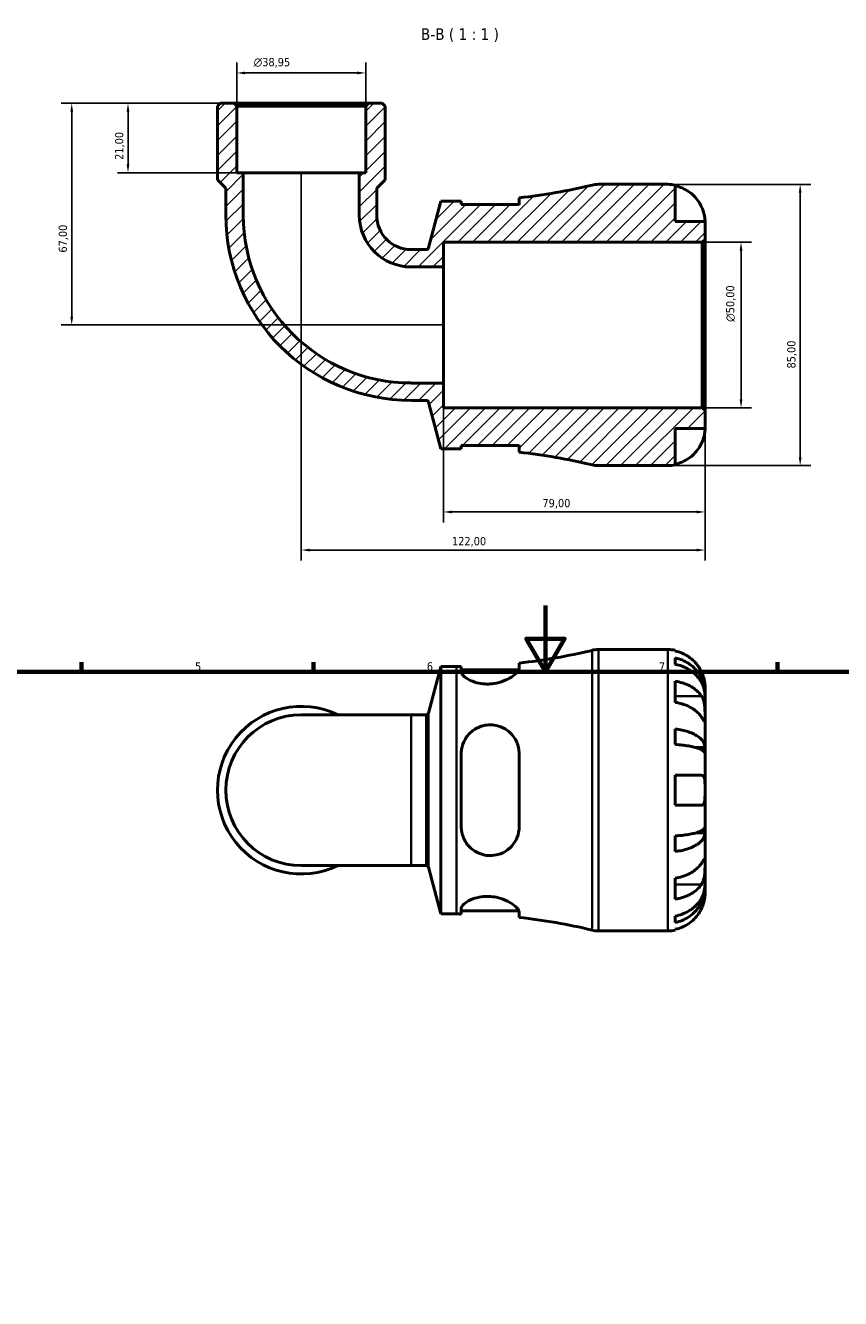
# Model space of a CAD drawing. Header units: millimetres. Extents: x 0 to 902, y 0 to 769.
# Tile 4 of 6: x 263 to 510, y 385 to 769. Entities that reach past the tile are written whole.
import ezdxf

# ---------------------------------------------------------------- set-up
doc = ezdxf.new("R2010")
doc.units = ezdxf.units.MM
for name, color, linetype, lineweight in [('Border (ISO)', 7, 'Continuous', 70), ('Dimension (ISO)', 7, 'Continuous', 25), ('Hatch (ISO)', 7, 'Continuous', 18), ('Symbol (ISO)', 7, 'Continuous', 25), ('Visible (ISO)', 7, 'Continuous', 50), ('Visible Narrow (ISO)', 7, 'Continuous', 35)]:
    doc.layers.add(name, color=color, linetype=linetype, lineweight=lineweight)
doc.styles.add('Label Text (ISO)', font='tahoma.ttf')
doc.styles.add('Note Text (ISO)', font='tahoma.ttf')
doc.dimstyles.new('Default (ISO)', dxfattribs={"dimtxt": 2.5, "dimasz": 2.5, "dimexe": 3.175, "dimexo": 0, "dimgap": 0.762, "dimtad": 1, "dimrnd": 1e-08, "dimzin": 0, "dimtxsty": 'Note Text (ISO)', "dimcen": 0.09, "dimdle": 10, "dimclrd": 256, "dimclre": 256, "dimclrt": 232, "dimazin": 0, "dimtfac": 1.40208, "dimtmove": 0, "dimatfit": 3, "dimfxl": 1, "dimtolj": 1, "dimtzin": 0, "dimlwd": -1, "dimlwe": -1, "dimarcsym": 0})

# ---------------------------------------------------------------- blocks, each defined once
blk = doc.blocks.new('Borders Default Border')
at = {"layer": 'Border (ISO)'}
for p, q in [((280.33, 574), (280.33, 576.9)), ((350.42, 574), (350.42, 576.9)), ((490.58, 574), (490.58, 576.9))]:
    blk.add_line(p, q, dxfattribs=at)
at = {"layer": 'Border (ISO)', "flags": 128}
for points in [[(420.5, 594), (420.5, 574), (414.73, 584), (426.27, 584), (420.5, 574)], [(20, 20), (20, 574), (821, 574), (821, 20), (20, 20)]]:
    blk.add_lwpolyline(points, dxfattribs=at)
at = {"layer": 'Border (ISO)', "color": 232, "true_color": 0xca0064, "char_height": 2.5, "attachment_point": 7, "style": 'Note Text (ISO)'}
for s, insert in [('5', (314.64, 574.35)), ('6', (384.66, 574.35)), ('7', (454.77, 574.4))]:
    blk.add_mtext(s, dxfattribs=dict(at, insert=insert))
blk = doc.blocks.new('*D7')
at = {"layer": 'Defpoints', "color": 0, "transparency": 16777216}
for p in [(326.4, 745.8), (294.37, 724.8), (329.2, 724.8)]:
    blk.add_point(p, dxfattribs=at)
at = {"layer": 'Dimension (ISO)', "transparency": 16777216}
for p, q in [((326.4, 745.8), (291.2, 745.8)), ((294.37, 743.3), (294.37, 727.3)), ((329.2, 724.8), (291.2, 724.8))]:
    blk.add_line(p, q, dxfattribs=at)
for points in [[(293.96, 743.3), (294.79, 743.3), (294.37, 745.8)], [(293.96, 727.3), (294.79, 727.3), (294.37, 724.8)]]:
    blk.add_solid(points, dxfattribs=at)
at = {"layer": 'Dimension (ISO)', "color": 232, "true_color": 0xca0064, "transparency": 16777216, "insert": (290.44, 728.69), "char_height": 2.5, "attachment_point": 1, "rotation": 90, "style": 'Note Text (ISO)'}
blk.add_mtext('\\A1;21,00', dxfattribs=at)
blk = doc.blocks.new('*D8')
at = {"layer": 'Defpoints', "color": 0, "transparency": 16777216}
for p in [(326.4, 745.8), (277.37, 678.8), (389.73, 678.8)]:
    blk.add_point(p, dxfattribs=at)
at = {"layer": 'Dimension (ISO)', "transparency": 16777216}
for p, q in [((326.4, 745.8), (274.19, 745.8)), ((277.37, 743.3), (277.37, 681.3)), ((389.73, 678.8), (274.19, 678.8))]:
    blk.add_line(p, q, dxfattribs=at)
for points in [[(276.95, 743.3), (277.78, 743.3), (277.37, 745.8)], [(276.95, 681.3), (277.78, 681.3), (277.37, 678.8)]]:
    blk.add_solid(points, dxfattribs=at)
at = {"layer": 'Dimension (ISO)', "color": 232, "true_color": 0xca0064, "transparency": 16777216, "insert": (273.43, 700.67), "char_height": 2.5, "attachment_point": 1, "rotation": 90, "style": 'Note Text (ISO)'}
blk.add_mtext('\\A1;67,00', dxfattribs=at)
blk = doc.blocks.new('*D9')
at = {"layer": 'Defpoints', "color": 0, "transparency": 16777216}
for p in [(467.88, 703.8), (479.6, 703.8), (467.88, 653.8)]:
    blk.add_point(p, dxfattribs=at)
at = {"layer": 'Dimension (ISO)', "transparency": 16777216}
for p, q in [((467.88, 703.8), (482.77, 703.8)), ((479.6, 656.3), (479.6, 701.3)), ((467.88, 653.8), (482.77, 653.8))]:
    blk.add_line(p, q, dxfattribs=at)
for points in [[(479.18, 701.3), (480.02, 701.3), (479.6, 703.8)], [(479.18, 656.3), (480.02, 656.3), (479.6, 653.8)]]:
    blk.add_solid(points, dxfattribs=at)
at = {"layer": 'Dimension (ISO)', "color": 232, "true_color": 0xca0064, "transparency": 16777216, "insert": (475.07, 679.75), "char_height": 2.5, "attachment_point": 1, "rotation": 90, "style": 'Note Text (ISO)'}
blk.add_mtext('\\A1;\\fAIGDT|b0|i0;\\H2.5000;\\ln\\fTahoma|b0|i0;\\H2.5000;50,00', dxfattribs=at)
blk = doc.blocks.new('*D10')
at = {"layer": 'Defpoints', "color": 0, "transparency": 16777216}
for p in [(457.48, 721.3), (457.48, 636.3), (497.48, 636.3)]:
    blk.add_point(p, dxfattribs=at)
at = {"layer": 'Dimension (ISO)', "transparency": 16777216}
for p, q in [((457.48, 721.3), (500.65, 721.3)), ((497.48, 718.8), (497.48, 638.8)), ((457.48, 636.3), (500.65, 636.3))]:
    blk.add_line(p, q, dxfattribs=at)
for points in [[(497.06, 718.8), (497.89, 718.8), (497.48, 721.3)], [(497.06, 638.8), (497.89, 638.8), (497.48, 636.3)]]:
    blk.add_solid(points, dxfattribs=at)
at = {"layer": 'Dimension (ISO)', "color": 232, "true_color": 0xca0064, "transparency": 16777216, "insert": (493.54, 665.66), "char_height": 2.5, "attachment_point": 1, "rotation": 90, "style": 'Note Text (ISO)'}
blk.add_mtext('\\A1;85,00', dxfattribs=at)
blk = doc.blocks.new('*D11')
at = {"layer": 'Defpoints', "color": 0, "transparency": 16777216}
for p in [(346.73, 724.8), (468.73, 652.95), (346.73, 610.8)]:
    blk.add_point(p, dxfattribs=at)
at = {"layer": 'Dimension (ISO)', "transparency": 16777216}
for p, q in [((346.73, 724.8), (346.73, 607.63)), ((468.73, 652.95), (468.73, 607.63)), ((466.23, 610.8), (349.23, 610.8))]:
    blk.add_line(p, q, dxfattribs=at)
for points in [[(349.23, 611.22), (349.23, 610.39), (346.73, 610.8)], [(466.23, 611.22), (466.23, 610.39), (468.73, 610.8)]]:
    blk.add_solid(points, dxfattribs=at)
at = {"layer": 'Dimension (ISO)', "color": 232, "true_color": 0xca0064, "transparency": 16777216, "insert": (392.27, 614.74), "char_height": 2.5, "attachment_point": 1, "style": 'Note Text (ISO)'}
blk.add_mtext('\\A1;122,00', dxfattribs=at)
blk = doc.blocks.new('*D12')
at = {"layer": 'Defpoints', "color": 0, "transparency": 16777216}
for p in [(389.73, 661.27), (468.73, 652.95), (389.73, 622.31)]:
    blk.add_point(p, dxfattribs=at)
at = {"layer": 'Dimension (ISO)', "transparency": 16777216}
for p, q in [((389.73, 661.27), (389.73, 619.13)), ((468.73, 652.95), (468.73, 619.13)), ((466.23, 622.31), (392.23, 622.31))]:
    blk.add_line(p, q, dxfattribs=at)
for points in [[(392.23, 622.73), (392.23, 621.89), (389.73, 622.31)], [(466.23, 622.73), (466.23, 621.89), (468.73, 622.31)]]:
    blk.add_solid(points, dxfattribs=at)
at = {"layer": 'Dimension (ISO)', "color": 232, "true_color": 0xca0064, "transparency": 16777216, "insert": (419.6, 626.24), "char_height": 2.5, "attachment_point": 1, "style": 'Note Text (ISO)'}
blk.add_mtext('\\A1;79,00', dxfattribs=at)
blk = doc.blocks.new('*D13')
at = {"layer": 'Defpoints', "color": 0, "transparency": 16777216}
for p in [(327.25, 754.95), (327.25, 744.95), (366.2, 744.95)]:
    blk.add_point(p, dxfattribs=at)
at = {"layer": 'Dimension (ISO)', "transparency": 16777216}
for p, q in [((327.25, 744.95), (327.25, 758.13)), ((366.2, 744.95), (366.2, 758.13)), ((363.7, 754.95), (329.75, 754.95))]:
    blk.add_line(p, q, dxfattribs=at)
for points in [[(329.75, 755.37), (329.75, 754.54), (327.25, 754.95)], [(363.7, 755.37), (363.7, 754.54), (366.2, 754.95)]]:
    blk.add_solid(points, dxfattribs=at)
at = {"layer": 'Dimension (ISO)', "color": 232, "true_color": 0xca0064, "transparency": 16777216, "insert": (332.34, 759.48), "char_height": 2.5, "attachment_point": 1, "style": 'Note Text (ISO)'}
blk.add_mtext('\\A1;\\fAIGDT|b0|i0;\\H2.5000;\\ln\\fTahoma|b0|i0;\\H2.5000;38,95', dxfattribs=at)

msp = doc.modelspace()

# ---------------------------------------------------------------- hatches: boundary and pattern name
at = {"layer": 'Hatch (ISO)'}
h = msp.add_hatch(dxfattribs=at)
h.set_pattern_fill('ANSI31', color=256, scale=25.4, style=0)
h.set_pattern_definition([(45, (0, 0), (-2.245064, 2.245064), [])])
edge = h.paths.add_edge_path()
edge.add_line((395.061, 642.403), (412.561, 642.403))
edge.add_line((412.561, 642.403), (412.561, 640.377))
edge.add_ellipse((393.676, 466.98), major_axis=(18.885, 173.397), ratio=1, start_angle=352.65432, end_angle=360, ccw=False)
edge.add_ellipse((436.569, 644.803), major_axis=(-1.993, -8.263), ratio=1, start_angle=0, end_angle=13.56137)
edge.add_line((436.569, 636.303), (457.476, 636.303))
edge.add_ellipse((457.476, 647.553), major_axis=(0, -11.25), ratio=1, start_angle=0, end_angle=11.53696)
edge.add_line((459.726, 636.53), (459.726, 647.553))
edge.add_line((459.726, 647.553), (468.726, 647.553))
edge.add_line((468.726, 647.553), (468.726, 652.953))
edge.add_line((468.726, 652.953), (467.876, 653.803))
edge.add_line((467.876, 653.803), (389.726, 653.803))
edge.add_line((389.726, 653.803), (389.726, 661.274))
edge.add_line((389.726, 661.274), (379.93, 661.274))
edge.add_ellipse((379.93, 712.007), major_axis=(0, -50.732), ratio=1, start_angle=270, end_angle=360, ccw=False)
edge.add_line((329.198, 712.007), (329.198, 724.803))
edge.add_line((329.198, 724.803), (327.25, 724.803))
edge.add_line((327.25, 724.803), (327.25, 744.953))
edge.add_line((327.25, 744.953), (326.4, 745.803))
edge.add_line((326.4, 745.803), (322.258, 745.803))
edge.add_line((322.258, 745.803), (321.408, 744.953))
edge.add_line((321.408, 744.953), (321.408, 722.703))
edge.add_line((321.408, 722.703), (323.939, 720.171))
edge.add_line((323.939, 720.171), (323.939, 712.007))
edge.add_ellipse((379.93, 712.007), major_axis=(-55.991, 0), ratio=1, start_angle=0, end_angle=90)
edge.add_line((379.93, 656.016), (384.499, 656.016))
edge.add_ellipse((384.499, 655.336), major_axis=(0, 0.68), ratio=1, start_angle=285, end_angle=360, ccw=False)
edge.add_line((385.156, 655.512), (388.936, 641.403))
edge.add_line((388.936, 641.403), (393.676, 641.403))
edge.add_ellipse((393.676, 466.98), major_axis=(0, 174.422), ratio=1, start_angle=359.54504, end_angle=360, ccw=False)
edge.add_line((395.061, 641.397), (395.061, 642.403))
edge = h.paths.add_edge_path()
edge.add_line((412.561, 715.203), (395.061, 715.203))
edge.add_line((395.061, 715.203), (395.061, 716.208))
edge.add_ellipse((393.676, 890.625), major_axis=(1.385, -174.417), ratio=1, start_angle=359.54504, end_angle=360, ccw=False)
edge.add_line((393.676, 716.203), (388.936, 716.203))
edge.add_line((388.936, 716.203), (385.156, 702.094))
edge.add_ellipse((384.499, 702.27), major_axis=(0.657, -0.176), ratio=1, start_angle=285, end_angle=360, ccw=False)
edge.add_line((384.499, 701.59), (379.93, 701.59))
edge.add_ellipse((379.93, 712.007), major_axis=(0, -10.417), ratio=1, start_angle=270, end_angle=360, ccw=False)
edge.add_line((369.513, 712.007), (369.513, 720.171))
edge.add_line((369.513, 720.171), (372.045, 722.703))
edge.add_line((372.045, 722.703), (372.045, 744.953))
edge.add_line((372.045, 744.953), (371.195, 745.803))
edge.add_line((371.195, 745.803), (367.052, 745.803))
edge.add_line((367.052, 745.803), (366.202, 744.953))
edge.add_line((366.202, 744.953), (366.202, 724.803))
edge.add_line((366.202, 724.803), (364.255, 724.803))
edge.add_line((364.255, 724.803), (364.255, 712.007))
edge.add_ellipse((379.93, 712.007), major_axis=(-15.676, 0), ratio=1, start_angle=0, end_angle=90)
edge.add_line((379.93, 696.331), (389.726, 696.331))
edge.add_line((389.726, 696.331), (389.726, 703.803))
edge.add_line((389.726, 703.803), (467.876, 703.803))
edge.add_line((467.876, 703.803), (468.726, 704.653))
edge.add_line((468.726, 704.653), (468.726, 710.053))
edge.add_line((468.726, 710.053), (459.726, 710.053))
edge.add_line((459.726, 710.053), (459.726, 721.075))
edge.add_ellipse((457.476, 710.053), major_axis=(2.25, 11.023), ratio=1, start_angle=0, end_angle=11.53696)
edge.add_line((457.476, 721.303), (436.569, 721.303))
edge.add_ellipse((436.569, 712.803), major_axis=(0, 8.5), ratio=1, start_angle=0, end_angle=13.56137)
edge.add_ellipse((393.676, 890.625), major_axis=(40.9, -169.559), ratio=1, start_angle=352.65432, end_angle=360, ccw=False)
edge.add_line((412.561, 717.228), (412.561, 715.203))

# ---------------------------------------------------------------- linework, layer by layer
at = {"layer": 'Visible (ISO)'}
for p, q in [((322.258, 745.803), (321.408, 744.953)), ((321.408, 744.953), (321.408, 722.703)), ((326.4, 745.803), (322.258, 745.803)), ((327.25, 744.953), (326.4, 745.803)), ((367.052, 745.803), (326.4, 745.803)), ((327.25, 724.803), (327.25, 744.953)), ((327.25, 744.953), (366.202, 744.953)), ((367.052, 745.803), (366.202, 744.953)), ((366.202, 744.953), (366.202, 724.803)), ((371.195, 745.803), (367.052, 745.803)), ((372.045, 744.953), (371.195, 745.803)), ((372.045, 722.703), (372.045, 744.953)), ((329.198, 724.803), (327.25, 724.803)), ((329.198, 712.007), (329.198, 724.803)), ((364.255, 724.803), (329.198, 724.803)), ((366.202, 724.803), (364.255, 724.803)), ((364.255, 724.803), (364.255, 712.007)), ((321.408, 722.703), (323.939, 720.171)), ((323.939, 720.171), (323.939, 712.007)), ((369.513, 720.171), (372.045, 722.703)), ((369.513, 712.007), (369.513, 720.171)), ((457.476, 721.303), (436.569, 721.303)), ((459.726, 710.053), (459.726, 721.075)), ((388.936, 716.203), (385.156, 702.094)), ((393.676, 716.203), (388.936, 716.203)), ((395.061, 715.203), (395.061, 716.208)), ((412.561, 717.228), (412.561, 715.203)), ((412.561, 715.203), (395.061, 715.203)), ((468.726, 710.053), (459.726, 710.053)), ((468.726, 704.653), (468.726, 710.053)), ((467.876, 703.803), (468.726, 704.653)), ((468.726, 652.953), (468.726, 704.653)), ((384.499, 701.59), (379.93, 701.59)), ((389.726, 696.331), (389.726, 703.803)), ((389.726, 703.803), (467.876, 703.803)), ((467.876, 703.803), (467.876, 653.803)), ((379.93, 696.331), (389.726, 696.331)), ((389.726, 661.274), (389.726, 696.331)), ((389.726, 661.274), (379.93, 661.274)), ((389.726, 653.803), (389.726, 661.274)), ((379.93, 656.016), (384.499, 656.016)), ((385.156, 655.512), (388.936, 641.403)), ((467.876, 653.803), (389.726, 653.803)), ((468.726, 652.953), (467.876, 653.803)), ((468.726, 647.553), (468.726, 652.953)), ((459.726, 636.53), (459.726, 647.553)), ((459.726, 647.553), (468.726, 647.553)), ((395.061, 642.403), (412.561, 642.403)), ((395.061, 641.397), (395.061, 642.403)), ((412.561, 642.403), (412.561, 640.377)), ((388.936, 641.403), (393.676, 641.403)), ((436.569, 636.303), (457.476, 636.303)), ((436.569, 580.738), (457.476, 580.738)), ((459.726, 580.511), (459.726, 580.27)), ((459.726, 578.195), (459.726, 576.25)), ((385.156, 561.529), (388.936, 575.638)), ((388.936, 500.838), (388.936, 575.638)), ((388.936, 575.638), (393.676, 575.638)), ((395.061, 575.643), (395.061, 573.99)), ((395.061, 574.638), (412.467, 574.638)), ((412.561, 575.055), (412.561, 576.663)), ((459.726, 571.141), (459.726, 564.777)), ((468.726, 567.477), (468.726, 569.488)), ((468.726, 567.477), (468.692, 567.477)), ((468.726, 566.712), (468.726, 567.477)), ((468.726, 560.335), (468.726, 566.712)), ((379.93, 561.025), (346.726, 561.025)), ((379.93, 561.025), (384.499, 561.025)), ((468.726, 551.115), (468.726, 560.335)), ((459.726, 556.733), (459.726, 552.039)), ((468.726, 551.115), (465.997, 551.115)), ((468.726, 549.267), (468.726, 551.115)), ((395.061, 549.238), (395.061, 527.238)), ((412.561, 527.238), (412.561, 549.238)), ((468.726, 538.238), (468.726, 549.267)), ((459.726, 542.738), (459.726, 533.738)), ((468.726, 527.209), (468.726, 538.238)), ((468.726, 525.361), (468.726, 527.209)), ((459.726, 524.437), (459.726, 519.743)), ((468.726, 525.361), (465.997, 525.361)), ((468.726, 516.141), (468.726, 525.361)), ((346.726, 515.451), (379.93, 515.451)), ((379.93, 515.451), (384.499, 515.451)), ((468.726, 509.764), (468.726, 516.141)), ((385.156, 514.947), (388.936, 500.838)), ((459.726, 511.698), (459.726, 505.335)), ((468.726, 508.999), (468.692, 508.999)), ((468.726, 508.999), (468.726, 509.764)), ((468.726, 506.988), (468.726, 508.999)), ((388.936, 500.838), (393.676, 500.838)), ((395.061, 502.486), (395.061, 500.832)), ((395.061, 501.838), (412.467, 501.838)), ((412.561, 499.813), (412.561, 501.421)), ((459.726, 500.226), (459.726, 498.281)), ((459.726, 496.205), (459.726, 495.965)), ((436.569, 495.738), (457.476, 495.738))]:
    msp.add_line(p, q, dxfattribs=at)
for centre, radius, start, end in [((393.676, 890.625), 174.422, 276.2157, 283.56137), ((436.569, 712.803), 8.5, 90, 103.56137), ((457.476, 710.053), 11.25, 78.46304, 90), ((393.676, 890.625), 174.422, 270, 270.45496), ((379.93, 712.007), 55.991, 180, 270), ((379.93, 712.007), 50.732, 180, 270), ((379.93, 712.007), 15.676, 180, 270), ((379.93, 712.007), 10.417, 180, 270), ((384.499, 702.27), 0.68, 270, 345), ((384.499, 655.336), 0.68, 15, 90), ((393.676, 466.98), 174.422, 89.54504, 90), ((393.676, 466.98), 174.422, 76.43863, 83.7843), ((436.569, 644.803), 8.5, 256.43863, 270), ((457.476, 647.553), 11.25, 270, 281.53696), ((393.676, 750.06), 174.422, 276.2157, 283.56137), ((436.569, 572.238), 8.5, 90, 103.56137), ((457.476, 569.488), 11.25, 78.46304, 90), ((393.676, 750.06), 174.422, 270, 270.45496), ((346.726, 538.238), 25.319, 64.15807, 295.84193), ((346.726, 538.238), 22.787, 90, 270), ((384.499, 561.705), 0.68, 270, 345), ((384.499, 514.771), 0.68, 15, 90), ((393.676, 326.416), 174.422, 89.54504, 90), ((393.676, 326.416), 174.422, 76.43863, 83.7843), ((436.569, 504.238), 8.5, 256.43863, 270), ((457.476, 506.988), 11.25, 270, 281.53696)]:
    msp.add_arc(centre, radius, start, end, dxfattribs=at)
for points, knots in [([(459.726, 720.835), (460.446, 720.687), (461.149, 720.465), (462.413, 719.94), (463.087, 719.586), (464.345, 718.742), (464.929, 718.253), (465.912, 717.266), (466.401, 716.678), (467.143, 715.561), (467.426, 715.053), (467.659, 714.553)], [0.21343841, 0.21343841, 0.21343841, 0.21343841, 0.41559978, 0.41559978, 0.62400044, 0.62400044, 0.8324011, 0.8324011, 1.04178819, 1.04178819, 1.20124236, 1.20124236, 1.20124236, 1.20124236]), ([(467.659, 714.553), (467.757, 714.344), (467.848, 714.132), (468.018, 713.71), (468.095, 713.5), (468.253, 713.03), (468.33, 712.773), (468.512, 712.078), (468.589, 711.668), (468.691, 710.926), (468.711, 710.616), (468.728, 710.171), (468.726, 710.053), (468.726, 710.053)], [-0.72877811, -0.72877811, -0.72877811, -0.72877811, -0.65864576, -0.65864576, -0.58948737, -0.58948737, -0.50282865, -0.50282865, -0.34782332, -0.34782332, -0.17870564, -0.17870564, 0, 0, 0, 0]), ([(468.726, 647.553), (468.726, 647.553), (468.727, 647.499), (468.723, 647.277), (468.717, 647.097), (468.675, 646.554), (468.629, 646.155), (468.475, 645.387), (468.396, 645.062), (468.218, 644.463), (468.129, 644.198), (467.923, 643.651), (467.806, 643.371), (467.673, 643.081), (467.666, 643.067), (467.659, 643.053)], [-3.12621297, -3.12621297, -3.12621297, -3.12621297, -3.00592131, -3.00592131, -2.87295675, -2.87295675, -2.69789372, -2.69789372, -2.58338701, -2.58338701, -2.49547573, -2.49547573, -2.40310236, -2.40310236, -2.39831682, -2.39831682, -2.39831682, -2.39831682]), ([(467.659, 643.053), (467.426, 642.552), (467.143, 642.044), (466.401, 640.928), (465.912, 640.339), (464.929, 639.353), (464.345, 638.864), (463.087, 638.02), (462.413, 637.665), (461.149, 637.14), (460.446, 636.918), (459.726, 636.77)], [5.50227189, 5.50227189, 5.50227189, 5.50227189, 5.66172607, 5.66172607, 5.87111315, 5.87111315, 6.07951382, 6.07951382, 6.28791448, 6.28791448, 6.49007585, 6.49007585, 6.49007585, 6.49007585]), ([(467.659, 573.988), (467.426, 574.488), (467.143, 574.997), (466.401, 576.113), (465.912, 576.701), (464.929, 577.688), (464.345, 578.177), (463.087, 579.021), (462.413, 579.376), (461.149, 579.901), (460.446, 580.123), (459.726, 580.27)], [5.50227189, 5.50227189, 5.50227189, 5.50227189, 5.66172607, 5.66172607, 5.87111315, 5.87111315, 6.07951382, 6.07951382, 6.28791448, 6.28791448, 6.49007585, 6.49007585, 6.49007585, 6.49007585]), ([(459.726, 578.195), (460.448, 578.052), (461.152, 577.836), (462.417, 577.328), (463.091, 576.985), (464.35, 576.17), (464.934, 575.697), (465.916, 574.744), (466.405, 574.176), (467.247, 572.952), (467.601, 572.297), (468.134, 571.049), (468.361, 570.34), (468.658, 568.893), (468.726, 568.154), (468.726, 567.477)], [0.2134337, 0.2134337, 0.2134337, 0.2134337, 0.41601, 0.41601, 0.6243485, 0.6243485, 0.832687, 0.832687, 1.0415719, 1.0415719, 1.2504568, 1.2504568, 1.4601279, 1.4601279, 1.6697991, 1.6697991, 1.6697991, 1.6697991]), ([(412.561, 575.055), (412.561, 574.889), (412.508, 574.705), (412.199, 574.106), (411.795, 573.65), (410.632, 572.689), (409.855, 572.183), (408.109, 571.328), (407.169, 570.969), (405.395, 570.527), (404.613, 570.399), (403.068, 570.293), (402.326, 570.308), (400.727, 570.475), (399.904, 570.655), (398.151, 571.212), (397.299, 571.63), (395.946, 572.522), (395.463, 572.996), (395.117, 573.625), (395.061, 573.814), (395.061, 573.99)], [-3.0728185, -3.0728185, -3.0728185, -3.0728185, -2.8979189, -2.8979189, -2.5471906, -2.5471906, -2.1792349, -2.1792349, -1.8502715, -1.8502715, -1.6094546, -1.6094546, -1.384018, -1.384018, -1.1093647, -1.1093647, -0.7386253, -0.7386253, -0.3505366, -0.3505366, -0.1706275, -0.1706275, -0.1706275, -0.1706275]), ([(468.726, 566.712), (468.726, 567.314), (468.658, 567.972), (468.361, 569.26), (468.134, 569.89), (467.601, 571.001), (467.247, 571.584), (466.405, 572.673), (465.916, 573.179), (464.934, 574.027), (464.35, 574.448), (463.091, 575.174), (462.417, 575.479), (461.152, 575.931), (460.448, 576.123), (459.726, 576.25)], [5.0161165, 5.0161165, 5.0161165, 5.0161165, 5.2257877, 5.2257877, 5.4354588, 5.4354588, 5.6443437, 5.6443437, 5.8532286, 5.8532286, 6.0615671, 6.0615671, 6.2699056, 6.2699056, 6.472482, 6.472482, 6.472482, 6.472482]), ([(468.726, 569.488), (468.726, 569.488), (468.727, 569.542), (468.723, 569.764), (468.717, 569.943), (468.675, 570.487), (468.629, 570.886), (468.475, 571.653), (468.396, 571.979), (468.218, 572.578), (468.129, 572.843), (467.923, 573.39), (467.806, 573.669), (467.673, 573.959), (467.666, 573.974), (467.659, 573.988)], [-3.12621297, -3.12621297, -3.12621297, -3.12621297, -3.00592131, -3.00592131, -2.87295675, -2.87295675, -2.69789372, -2.69789372, -2.58338701, -2.58338701, -2.49547573, -2.49547573, -2.40310236, -2.40310236, -2.39831682, -2.39831682, -2.39831682, -2.39831682]), ([(459.726, 571.141), (460.446, 571.037), (461.149, 570.88), (462.413, 570.509), (463.087, 570.258), (464.345, 569.661), (464.929, 569.315), (465.912, 568.618), (466.401, 568.201), (467.143, 567.412), (467.426, 567.053), (467.659, 566.699)], [0.21343841, 0.21343841, 0.21343841, 0.21343841, 0.41559978, 0.41559978, 0.62400044, 0.62400044, 0.8324011, 0.8324011, 1.04178819, 1.04178819, 1.20124236, 1.20124236, 1.20124236, 1.20124236]), ([(467.659, 566.699), (467.718, 566.61), (467.775, 566.516), (467.951, 566.199), (468.061, 565.959), (468.26, 565.425), (468.347, 565.131), (468.521, 564.384), (468.59, 563.924), (468.691, 562.892), (468.711, 562.331), (468.728, 561.256), (468.726, 560.756), (468.726, 560.335)], [-0.72474413, -0.72474413, -0.72474413, -0.72474413, -0.68292689, -0.68292689, -0.58946764, -0.58946764, -0.49014387, -0.49014387, -0.34933517, -0.34933517, -0.17856496, -0.17856496, 0, 0, 0, 0]), ([(467.659, 560.335), (467.426, 560.689), (467.143, 561.048), (466.401, 561.838), (465.912, 562.254), (464.929, 562.951), (464.345, 563.297), (463.087, 563.894), (462.413, 564.145), (461.149, 564.516), (460.446, 564.673), (459.726, 564.777)], [5.50227189, 5.50227189, 5.50227189, 5.50227189, 5.66172607, 5.66172607, 5.87111315, 5.87111315, 6.07951382, 6.07951382, 6.28791448, 6.28791448, 6.49007585, 6.49007585, 6.49007585, 6.49007585]), ([(395.061, 549.238), (395.061, 549.698), (395.098, 550.157), (395.336, 551.659), (395.691, 552.663), (396.803, 554.611), (397.608, 555.528), (399.34, 556.817), (400.191, 557.263), (401.835, 557.795), (402.584, 557.935), (404.117, 558.017), (404.879, 557.955), (406.583, 557.596), (407.485, 557.235), (409.362, 556.115), (410.268, 555.267), (411.637, 553.321), (412.12, 552.231), (412.496, 550.467), (412.561, 549.856), (412.561, 549.238)], [-3.0432113, -3.0432113, -3.0432113, -3.0432113, -2.8981948, -2.8981948, -2.5610378, -2.5610378, -2.1775655, -2.1775655, -1.8826405, -1.8826405, -1.6526804, -1.6526804, -1.4206498, -1.4206498, -1.1178902, -1.1178902, -0.7201261, -0.7201261, -0.3378687, -0.3378687, -0.1434595, -0.1434595, -0.1434595, -0.1434595]), ([(468.726, 560.335), (468.726, 560.094), (468.727, 559.881), (468.724, 559.507), (468.722, 559.353), (468.7, 559.087), (468.676, 559.013), (468.576, 559.022), (468.504, 559.097), (468.325, 559.336), (468.237, 559.464), (468.034, 559.767), (467.921, 559.938), (467.752, 560.195), (467.706, 560.264), (467.659, 560.335)], [0, 0, 0, 0, 0.10230486, 0.10230486, 0.2116531, 0.2116531, 0.35868741, 0.35868741, 0.49861539, 0.49861539, 0.59613895, 0.59613895, 0.69034298, 0.69034298, 0.72355027, 0.72355027, 0.72355027, 0.72355027]), ([(459.726, 556.733), (460.448, 556.658), (461.152, 556.545), (462.417, 556.279), (463.091, 556.099), (464.35, 555.672), (464.934, 555.424), (465.916, 554.924), (466.405, 554.626), (467.247, 553.985), (467.601, 553.641), (468.134, 552.987), (468.361, 552.616), (468.658, 551.857), (468.726, 551.469), (468.726, 551.115)], [0.2134337, 0.2134337, 0.2134337, 0.2134337, 0.41601, 0.41601, 0.6243485, 0.6243485, 0.832687, 0.832687, 1.0415719, 1.0415719, 1.2504568, 1.2504568, 1.4601279, 1.4601279, 1.6697991, 1.6697991, 1.6697991, 1.6697991]), ([(468.726, 549.267), (468.726, 549.442), (468.658, 549.633), (468.361, 550.007), (468.134, 550.191), (467.601, 550.513), (467.247, 550.683), (466.405, 550.999), (465.916, 551.146), (464.934, 551.393), (464.35, 551.515), (463.091, 551.726), (462.417, 551.814), (461.152, 551.946), (460.448, 552.002), (459.726, 552.039)], [5.0161165, 5.0161165, 5.0161165, 5.0161165, 5.2257877, 5.2257877, 5.4354588, 5.4354588, 5.6443437, 5.6443437, 5.8532286, 5.8532286, 6.0615671, 6.0615671, 6.2699056, 6.2699056, 6.472482, 6.472482, 6.472482, 6.472482]), ([(459.726, 542.738), (460.446, 542.738), (461.149, 542.738), (462.413, 542.738), (463.087, 542.738), (464.345, 542.738), (464.929, 542.738), (465.912, 542.738), (466.401, 542.738), (467.143, 542.738), (467.426, 542.738), (467.659, 542.738)], [0.21343841, 0.21343841, 0.21343841, 0.21343841, 0.41559978, 0.41559978, 0.62400044, 0.62400044, 0.8324011, 0.8324011, 1.04178819, 1.04178819, 1.20124236, 1.20124236, 1.20124236, 1.20124236]), ([(467.659, 542.738), (467.732, 542.738), (467.801, 542.73), (467.976, 542.686), (468.075, 542.635), (468.262, 542.475), (468.345, 542.36), (468.519, 541.997), (468.59, 541.714), (468.691, 540.968), (468.711, 540.492), (468.728, 539.421), (468.726, 538.832), (468.726, 538.238)], [-0.71968867, -0.71968867, -0.71968867, -0.71968867, -0.66913349, -0.66913349, -0.58448293, -0.58448293, -0.49008499, -0.49008499, -0.34765985, -0.34765985, -0.17827673, -0.17827673, 0, 0, 0, 0]), ([(468.726, 538.238), (468.726, 537.837), (468.727, 537.438), (468.723, 536.624), (468.717, 536.217), (468.675, 535.352), (468.629, 534.928), (468.475, 534.373), (468.396, 534.195), (468.218, 533.956), (468.129, 533.878), (467.923, 533.769), (467.806, 533.741), (467.673, 533.738), (467.666, 533.738), (467.659, 533.738)], [-3.12621297, -3.12621297, -3.12621297, -3.12621297, -3.00592131, -3.00592131, -2.87295675, -2.87295675, -2.69789372, -2.69789372, -2.58338701, -2.58338701, -2.49547573, -2.49547573, -2.40310236, -2.40310236, -2.39831682, -2.39831682, -2.39831682, -2.39831682]), ([(467.659, 533.738), (467.426, 533.738), (467.143, 533.738), (466.401, 533.738), (465.912, 533.738), (464.929, 533.738), (464.345, 533.738), (463.087, 533.738), (462.413, 533.738), (461.149, 533.738), (460.446, 533.738), (459.726, 533.738)], [5.50227189, 5.50227189, 5.50227189, 5.50227189, 5.66172607, 5.66172607, 5.87111315, 5.87111315, 6.07951382, 6.07951382, 6.28791448, 6.28791448, 6.49007585, 6.49007585, 6.49007585, 6.49007585]), ([(412.561, 527.238), (412.561, 526.683), (412.508, 526.133), (412.199, 524.516), (411.795, 523.501), (410.632, 521.643), (409.855, 520.809), (408.109, 519.549), (407.169, 519.088), (405.395, 518.597), (404.613, 518.488), (403.068, 518.488), (402.326, 518.583), (400.727, 518.999), (399.904, 519.359), (398.151, 520.46), (397.299, 521.281), (395.946, 523.219), (395.463, 524.348), (395.117, 526.101), (395.061, 526.667), (395.061, 527.238)], [-3.0728185, -3.0728185, -3.0728185, -3.0728185, -2.8979189, -2.8979189, -2.5471906, -2.5471906, -2.1792349, -2.1792349, -1.8502715, -1.8502715, -1.6094546, -1.6094546, -1.384018, -1.384018, -1.1093647, -1.1093647, -0.7386253, -0.7386253, -0.3505366, -0.3505366, -0.1706275, -0.1706275, -0.1706275, -0.1706275]), ([(459.726, 524.437), (460.448, 524.474), (461.152, 524.53), (462.417, 524.661), (463.091, 524.75), (464.35, 524.961), (464.934, 525.083), (465.916, 525.33), (466.405, 525.477), (467.247, 525.793), (467.601, 525.963), (468.134, 526.285), (468.361, 526.469), (468.658, 526.843), (468.726, 527.034), (468.726, 527.209)], [0.2134337, 0.2134337, 0.2134337, 0.2134337, 0.41601, 0.41601, 0.6243485, 0.6243485, 0.832687, 0.832687, 1.0415719, 1.0415719, 1.2504568, 1.2504568, 1.4601279, 1.4601279, 1.6697991, 1.6697991, 1.6697991, 1.6697991]), ([(468.726, 525.361), (468.726, 525.007), (468.658, 524.619), (468.361, 523.86), (468.134, 523.489), (467.601, 522.835), (467.247, 522.491), (466.405, 521.85), (465.916, 521.552), (464.934, 521.052), (464.35, 520.804), (463.091, 520.377), (462.417, 520.197), (461.152, 519.931), (460.448, 519.818), (459.726, 519.743)], [5.0161165, 5.0161165, 5.0161165, 5.0161165, 5.2257877, 5.2257877, 5.4354588, 5.4354588, 5.6443437, 5.6443437, 5.8532286, 5.8532286, 6.0615671, 6.0615671, 6.2699056, 6.2699056, 6.472482, 6.472482, 6.472482, 6.472482]), ([(459.726, 511.698), (460.446, 511.803), (461.149, 511.96), (462.413, 512.331), (463.087, 512.582), (464.345, 513.179), (464.929, 513.525), (465.912, 514.222), (466.401, 514.638), (467.143, 515.428), (467.426, 515.787), (467.659, 516.141)], [0.21343841, 0.21343841, 0.21343841, 0.21343841, 0.41559978, 0.41559978, 0.62400044, 0.62400044, 0.8324011, 0.8324011, 1.04178819, 1.04178819, 1.20124236, 1.20124236, 1.20124236, 1.20124236]), ([(467.659, 516.141), (467.718, 516.23), (467.775, 516.316), (467.951, 516.584), (468.061, 516.75), (468.26, 517.046), (468.347, 517.172), (468.521, 517.398), (468.59, 517.465), (468.691, 517.451), (468.711, 517.337), (468.728, 516.895), (468.726, 516.562), (468.726, 516.141)], [-0.72474413, -0.72474413, -0.72474413, -0.72474413, -0.68292689, -0.68292689, -0.58946764, -0.58946764, -0.49014387, -0.49014387, -0.34933517, -0.34933517, -0.17856496, -0.17856496, 0, 0, 0, 0]), ([(468.726, 516.141), (468.726, 515.9), (468.727, 515.632), (468.724, 515.034), (468.722, 514.702), (468.7, 513.891), (468.676, 513.405), (468.576, 512.454), (468.504, 511.999), (468.325, 511.265), (468.237, 510.979), (468.034, 510.454), (467.921, 510.215), (467.752, 509.922), (467.706, 509.848), (467.659, 509.777)], [0, 0, 0, 0, 0.10230486, 0.10230486, 0.2116531, 0.2116531, 0.35868741, 0.35868741, 0.49861539, 0.49861539, 0.59613895, 0.59613895, 0.69034298, 0.69034298, 0.72355027, 0.72355027, 0.72355027, 0.72355027]), ([(467.659, 509.777), (467.426, 509.423), (467.143, 509.064), (466.401, 508.274), (465.912, 507.858), (464.929, 507.161), (464.345, 506.815), (463.087, 506.218), (462.413, 505.967), (461.149, 505.596), (460.446, 505.439), (459.726, 505.335)], [5.50227189, 5.50227189, 5.50227189, 5.50227189, 5.66172607, 5.66172607, 5.87111315, 5.87111315, 6.07951382, 6.07951382, 6.28791448, 6.28791448, 6.49007585, 6.49007585, 6.49007585, 6.49007585]), ([(459.726, 500.226), (460.448, 500.353), (461.152, 500.545), (462.417, 500.997), (463.091, 501.302), (464.35, 502.028), (464.934, 502.449), (465.916, 503.297), (466.405, 503.803), (467.247, 504.891), (467.601, 505.475), (468.134, 506.586), (468.361, 507.216), (468.658, 508.504), (468.726, 509.162), (468.726, 509.764)], [0.2134337, 0.2134337, 0.2134337, 0.2134337, 0.41601, 0.41601, 0.6243485, 0.6243485, 0.832687, 0.832687, 1.0415719, 1.0415719, 1.2504568, 1.2504568, 1.4601279, 1.4601279, 1.6697991, 1.6697991, 1.6697991, 1.6697991]), ([(468.726, 508.999), (468.726, 508.322), (468.658, 507.583), (468.361, 506.136), (468.134, 505.427), (467.601, 504.179), (467.247, 503.524), (466.405, 502.3), (465.916, 501.732), (464.934, 500.779), (464.35, 500.306), (463.091, 499.491), (462.417, 499.148), (461.152, 498.64), (460.448, 498.424), (459.726, 498.281)], [5.0161165, 5.0161165, 5.0161165, 5.0161165, 5.2257877, 5.2257877, 5.4354588, 5.4354588, 5.6443437, 5.6443437, 5.8532286, 5.8532286, 6.0615671, 6.0615671, 6.2699056, 6.2699056, 6.472482, 6.472482, 6.472482, 6.472482]), ([(395.061, 502.486), (395.061, 502.628), (395.098, 502.779), (395.336, 503.303), (395.691, 503.706), (396.803, 504.563), (397.608, 505.018), (399.34, 505.669), (400.191, 505.898), (401.835, 506.136), (402.584, 506.18), (404.117, 506.13), (404.879, 506.036), (406.583, 505.682), (407.485, 505.385), (409.362, 504.579), (410.268, 504.037), (411.637, 502.988), (412.12, 502.48), (412.496, 501.812), (412.561, 501.605), (412.561, 501.421)], [-3.0432113, -3.0432113, -3.0432113, -3.0432113, -2.8981948, -2.8981948, -2.5610378, -2.5610378, -2.1775655, -2.1775655, -1.8826405, -1.8826405, -1.6526804, -1.6526804, -1.4206498, -1.4206498, -1.1178902, -1.1178902, -0.7201261, -0.7201261, -0.3378687, -0.3378687, -0.1434595, -0.1434595, -0.1434595, -0.1434595]), ([(467.659, 502.488), (467.732, 502.643), (467.801, 502.799), (467.976, 503.22), (468.075, 503.483), (468.262, 504.035), (468.345, 504.319), (468.519, 505.006), (468.59, 505.385), (468.691, 506.109), (468.711, 506.423), (468.728, 506.87), (468.726, 506.988), (468.726, 506.988)], [-0.71968867, -0.71968867, -0.71968867, -0.71968867, -0.66913349, -0.66913349, -0.58448293, -0.58448293, -0.49008499, -0.49008499, -0.34765985, -0.34765985, -0.17827673, -0.17827673, 0, 0, 0, 0]), ([(459.726, 496.205), (460.446, 496.353), (461.149, 496.575), (462.413, 497.1), (463.087, 497.455), (464.345, 498.299), (464.929, 498.788), (465.912, 499.774), (466.401, 500.363), (467.143, 501.479), (467.426, 501.988), (467.659, 502.488)], [0.21343841, 0.21343841, 0.21343841, 0.21343841, 0.41559978, 0.41559978, 0.62400044, 0.62400044, 0.8324011, 0.8324011, 1.04178819, 1.04178819, 1.20124236, 1.20124236, 1.20124236, 1.20124236])]:
    msp.add_open_spline(points, degree=3, knots=knots, dxfattribs=at)
for points in [[(412.467, 715.203), (412.53, 715.352), (412.561, 715.491), (412.561, 715.62)], [(412.561, 641.985), (412.561, 642.114), (412.53, 642.254), (412.467, 642.403)]]:
    msp.add_open_spline(points, degree=3, dxfattribs=at)
at = {"layer": 'Visible Narrow (ISO)'}
for p, q in [((434.576, 496.495), (434.576, 579.981)), ((436.569, 580.215), (436.569, 496.261)), ((457.476, 496.261), (457.476, 580.215)), ((393.676, 501.298), (393.676, 575.178)), ((467.263, 566.699), (460.123, 566.699)), ((379.93, 515.732), (379.93, 560.744)), ((384.499, 515.732), (384.499, 560.744)), ((385.156, 561.242), (385.156, 515.234)), ((467.263, 509.777), (460.123, 509.777))]:
    msp.add_line(p, q, dxfattribs=at)

# ---------------------------------------------------------------- block references
msp.add_blockref('Borders Default Border', (0, 0))

# ---------------------------------------------------------------- texts
at = {"layer": 'Symbol (ISO)', "insert": (382.864, 764.303), "char_height": 3.5, "attachment_point": 7, "style": 'Label Text (ISO)'}
msp.add_mtext('B-B ( 1 : 1 )', dxfattribs=at)

# ---------------------------------------------------------------- dimensions: what is measured, and where the dimension line sits
at = {"layer": 'Dimension (ISO)'}
for base, p1, p2, angle, picture, middle in [((327.25, 754.953), (366.202, 744.953), (327.25, 744.953), 180, '*D13', (337.874, 754.953)), ((479.598, 703.803), (467.876, 653.803), (467.876, 703.803), 90, '*D9', (479.598, 685.303))]:
    dim = msp.add_linear_dim(base=base, p1=p1, p2=p2, angle=angle, text='\\fAIGDT|b0|i0;\\H2.5000;\\ln\\fTahoma|b0|i0;\\H2.5000;<>', dimstyle='Default (ISO)', override={"dimdec": 2, "dimtp": 0, "dimtm": 0, "dimtdec": 2, "dimtofl": 0, "dimatfit": 1}, dxfattribs=at)
    dim.commit()
    dim.dimension.update_dxf_attribs({"geometry": picture, "text_midpoint": middle, "dimtype": 160})
for base, p1, p2, angle, picture, middle in [((277.368, 678.803), (326.4, 745.803), (389.726, 678.803), 270, '*D8', (277.368, 704.803)), ((294.373, 724.803), (326.4, 745.803), (329.198, 724.803), 270, '*D7', (294.373, 732.803)), ((346.726, 610.803), (468.726, 652.953), (346.726, 724.803), 180, '*D11', (397.226, 610.803)), ((497.476, 636.303), (457.476, 721.303), (457.476, 636.303), 90, '*D10', (497.476, 669.803)), ((389.726, 622.309), (468.726, 652.953), (389.726, 661.274), 180, '*D12', (423.726, 622.309))]:
    dim = msp.add_linear_dim(base=base, p1=p1, p2=p2, angle=angle, dimstyle='Default (ISO)', override={"dimdec": 2, "dimtp": 0, "dimtm": 0, "dimtdec": 2, "dimtofl": 0, "dimatfit": 1}, dxfattribs=at)
    dim.commit()
    dim.dimension.update_dxf_attribs({"geometry": picture, "text_midpoint": middle, "dimtype": 160})

doc.saveas('drawing.dxf')
